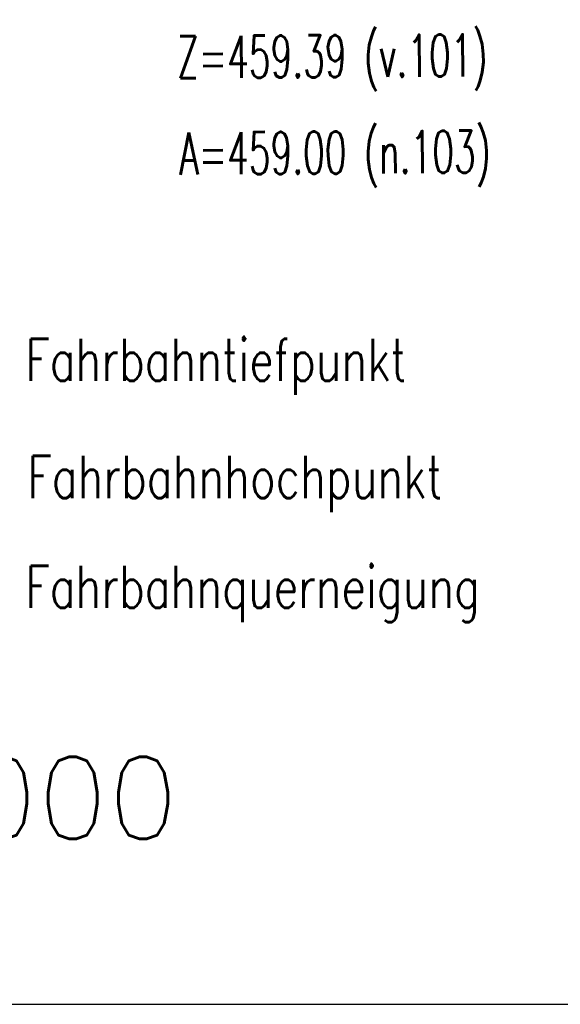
# Model space of a CAD drawing. Extents: x 0 to 1135, y 0 to 594.
# Tile 40 of 44: x 1067 to 1090, y 144 to 186. Entities that reach past the tile are written whole.
import ezdxf

# ---------------------------------------------------------------- set-up
doc = ezdxf.new("R2010")
doc.units = 0
doc.header["$LTSCALE"] = 2
doc.header["$MEASUREMENT"] = 0
doc.linetypes.add('AUSGEZOGEN', pattern=[0])
doc.linetypes.add('GESTRICHELT', pattern=[0.75, 0.5, -0.25])
for name, color, linetype in [('HEKT', 250, 'GESTRICHELT'), ('LEGENDE', 7, 'AUSGEZOGEN'), ('SCHRIFT', 7, 'CONTINUOUS')]:
    doc.layers.add(name, color=color, linetype=linetype)
doc.styles.add('ROMANS', font='romans.shx', dxfattribs={"width": 0.8})

msp = doc.modelspace()

# ---------------------------------------------------------------- linework, layer by layer
at = {"layer": 'LEGENDE'}
msp.add_lwpolyline([(1047.634, 292.851), (1047.634, 144.148), (1125.665, 144.148), (1125.665, 292.851)], close=True, dxfattribs=at)

# ---------------------------------------------------------------- texts
at = {"layer": 'HEKT', "style": 'ROMANS'}
msp.add_text('380,000', height=3.5, rotation=359.9978, dxfattribs=at).set_placement((1054.596, 151.201))
at = {"layer": 'LEGENDE', "style": 'ROMANS', "width": 0.75}
for s, p in [('Fahrbahntiefpunkt', (1067.578, 170.74)), ('Fahrbahnhochpunkt', (1067.664, 165.745)), ('Fahrbahnquerneigung', (1067.578, 161.053))]:
    msp.add_text(s, height=1.8, dxfattribs=at).set_placement(p)
at = {"layer": 'SCHRIFT', "color": 6, "style": 'ROMANS', "width": 0.6}
for s, p in [('Z=459.39 (v.101)', (1074.055, 183.646)), ('A=459.00 (n.103)', (1074.146, 179.535))]:
    msp.add_text(s, height=1.8, rotation=0.3857, dxfattribs=at).set_placement(p)

doc.saveas('drawing.dxf')
